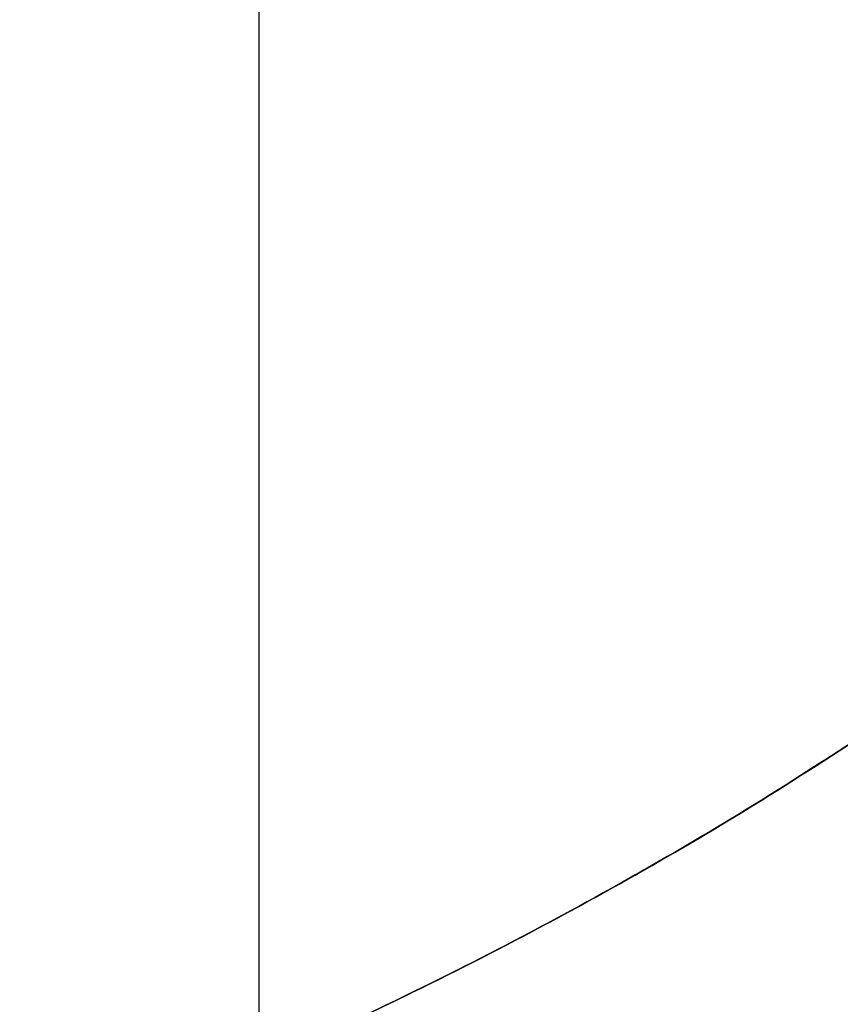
# Model space of a CAD drawing. Header units: millimetres. Extents: x -171 to 493, y -1571 to 169.
# Tile 196 of 256: x 2.55 to 4.08, y -6.76 to -4.93. Entities that reach past the tile are written whole.
import ezdxf

# ---------------------------------------------------------------- set-up
doc = ezdxf.new("R2010")
doc.units = ezdxf.units.MM
for name, color, linetype, true_color in [('Bent Two__PARTS__LED Diffusor', 7, 'Continuous', 0xfcffba), ('Bent Two__PARTS__Pipe', 7, 'Continuous', 0x000000), ('Bent Two__PARTS__Screws', 7, 'Continuous', 0x666666)]:
    doc.layers.add(name, color=color, linetype=linetype, true_color=true_color)

msp = doc.modelspace()

# ---------------------------------------------------------------- linework, layer by layer
at = {"layer": 'Bent Two__PARTS__LED Diffusor'}
for points, weights in [([(4.1667, -6.2361, 790), (2.275, -7.5, 790), (0, -7.5, 790), (-2.275, -7.5, 790), (-4.1667, -6.2361, 790)], [0.861834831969, 0.888378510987, 1, 0.888378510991, 0.861834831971]), ([(-4.1667, -6.2361, 1290), (-2.275, -7.5, 1290), (0, -7.5, 1290), (2.275, -7.5, 1290), (4.1667, -6.2361, 1290)], [0.861834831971, 0.888378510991, 1, 0.888378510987, 0.861834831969]), ([(4.1667, -6.2361, 1040), (2.275, -7.5, 1040), (0, -7.5, 1040), (-2.275, -7.5, 1040), (-4.1667, -6.2361, 1040)], [0.861834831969, 0.888378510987, 1, 0.888378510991, 0.861834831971])]:
    msp.add_rational_spline(points, weights, degree=2, knots=[-5.387669, -5.387669, -5.387669, 0, 0, 5.387669, 5.387669, 5.387669], dxfattribs=at)
for points in [[(0, -7.5, 790), (2.275, -7.5, 790), (4.1667, -6.2361, 790)], [(4.1667, -6.2361, 1290), (2.275, -7.5, 1290), (0, -7.5, 1290)]]:
    msp.add_rational_spline(points, [1, 0.956942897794, 1], degree=2, dxfattribs=at)
at = {"layer": 'Bent Two__PARTS__Pipe'}
for points, weights in [([(4.1667, -6.2361, 790), (2.275, -7.5, 790), (0, -7.5, 790)], [1, 0.956942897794, 1]), ([(0, -7.5, 790), (2.275, -7.5, 790), (4.1667, -6.2361, 790)], [1, 0.956942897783, 1]), ([(4.1667, -6.2361, 1290), (2.275, -7.5, 1290), (0, -7.5, 1290)], [1, 0.956942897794, 1]), ([(0, -7.5, 1290), (2.275, -7.5, 1290), (4.1667, -6.2361, 1290)], [1, 0.956942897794, 1])]:
    msp.add_rational_spline(points, weights, degree=2, dxfattribs=at)
at = {"layer": 'Bent Two__PARTS__Screws'}
for points in [[(3, -2.2, 1310), (3, -20.85, 1310), (3, -39.5, 1310)], [(3, -2.2, 770), (3, -20.85, 770), (3, -39.5, 770)]]:
    msp.add_open_spline(points, degree=2, dxfattribs=at)

doc.saveas('drawing.dxf')
